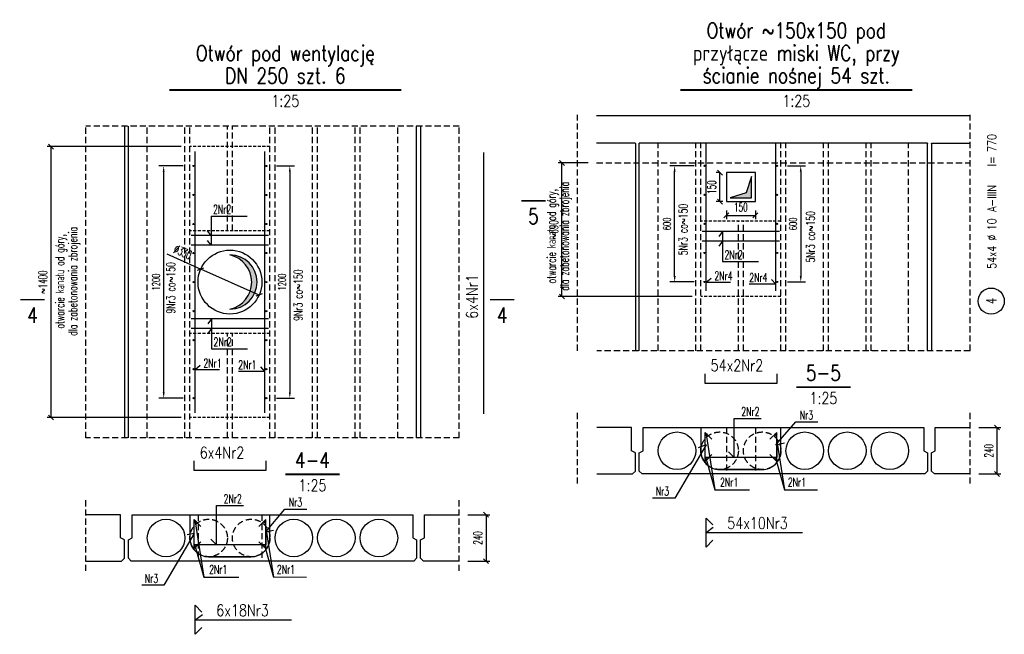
# Model space of a CAD drawing. Header units: millimetres. Extents: x 42034 to 81515, y -12159 to 10238.
# Tile 7 of 14: x 49908 to 54997, y 6983 to 10159. Entities that reach past the tile are written whole.
import ezdxf
from ezdxf.enums import TextEntityAlignment as Align

# ---------------------------------------------------------------- set-up
doc = ezdxf.new("R2010")
doc.units = ezdxf.units.MM
doc.header["$LTSCALE"] = 2.5
doc.linetypes.add('DASHED', pattern=[19.05, 12.7, -6.35])
doc.linetypes.add('DASHED2', pattern=[9.525, 6.35, -3.175])
for name, color, linetype in [('Gruba', 6, 'Continuous'), ('Niewidoczne', 181, 'DASHED'), ('Odnosnik_strzemiona', 40, 'Continuous'), ('Odnosnik_zbrojenie', 25, 'Continuous'), ('Opis_zbrojenie', 7, 'Continuous'), ('Otwory_projektowane', 3, 'Continuous'), ('Przekroj', 2, 'Continuous'), ('Przerywana', 5, 'DASHED'), ('Sciany_nosne', 2, 'DASHED'), ('Strzemiona', 4, 'Continuous'), ('Tekst', 31, 'Continuous'), ('Widok', 8, 'Continuous'), ('Wyburzenia', 115, 'DASHED2'), ('Wymiary', 86, 'Continuous'), ('Zbrojenie', 1, 'Continuous')]:
    doc.layers.add(name, color=color, linetype=linetype)
doc.styles.add('Romans', font='romans.shx', dxfattribs={"width": 0.6})
doc.styles.get("Standard").update_dxf_attribs({"font": 'romans.shx', "width": 0.65})
doc.styles.add('style1', font='romand.shx', dxfattribs={"width": 0.8})
doc.dimstyles.new('Skala_25', dxfattribs={"dimscale": 10, "dimtxt": 4.5, "dimasz": 2.5, "dimexe": 2, "dimexo": 4.5, "dimgap": 2, "dimtad": 1, "dimdec": 0, "dimdsep": 46, "dimtxsty": 'Romans', "dimblk": 'OBLIQUE', "dimcen": 0.09, "dimclrt": 31, "dimadec": 0, "dimazin": 0, "dimtfac": 1, "dimtdec": 0, "dimtix": 1, "dimtmove": 2, "dimatfit": 3, "dimldrblk": 'DOT', "dimfxl": 1, "dimtolj": 1, "dimtzin": 0, "dimarcsym": 0})
doc.dimstyles.new('Strzemiona_25', dxfattribs={"dimscale": 10, "dimtxt": 4, "dimasz": 3, "dimexe": 2.5, "dimexo": 5, "dimgap": 2, "dimtad": 1, "dimdec": 0, "dimrnd": 5, "dimzin": 9, "dimdsep": 46, "dimtxsty": 'Romans', "dimcen": 20, "dimclrt": 31, "dimadec": 1, "dimazin": 2, "dimtfac": 1, "dimtdec": 0, "dimtix": 1, "dimtmove": 2, "dimatfit": 2, "dimfxl": 1, "dimtolj": 1, "dimtzin": 0, "dimarcsym": 0})

# ---------------------------------------------------------------- blocks, each defined once
blk = doc.blocks.new('_Oblique')
at = {"color": 0, "linetype": 'ByBlock', "lineweight": -2}
blk.add_line((-0.5, -0.5), (0.5, 0.5), dxfattribs=at)
blk = doc.blocks.new('*D130')
at = {"layer": 'Defpoints', "color": 0, "transparency": 16777216}
for p in [(50069.8, 9503.2), (50787.6, 9503.2), (50787.6, 8103.2)]:
    blk.add_point(p, dxfattribs=at)
at = {"layer": 'Wymiary', "color": 0, "lineweight": -2, "transparency": 16777216}
for p, q in [((50742.6, 9503.2), (50049.8, 9503.2)), ((50069.8, 8103.2), (50069.8, 9503.2)), ((50742.6, 8103.2), (50049.8, 8103.2))]:
    blk.add_line(p, q, dxfattribs=at)
at = {"layer": 'Wymiary', "color": 0, "lineweight": -2, "transparency": 16777216, "xscale": 25, "yscale": 25, "zscale": 25}
for p, rotation in [((50069.8, 9503.2), 90), ((50069.8, 8103.2), 270)]:
    blk.add_blockref('_Oblique', p, dxfattribs=dict(at, rotation=rotation))
at = {"layer": 'Wymiary', "color": 31, "transparency": 16777216, "insert": (50027.3, 8803.2), "char_height": 45, "attachment_point": 5, "rotation": 90, "style": 'Romans'}
blk.add_mtext('\\A1;~1400', dxfattribs=at)
blk = doc.blocks.new('_Dot')
at = {"color": 0, "linetype": 'ByBlock', "lineweight": -2}
blk.add_line((-0.5, 0), (-1, 0), dxfattribs=at)
at = {"color": 0, "linetype": 'ByBlock', "const_width": 0.5}
blk.add_lwpolyline([(-0.25, 0, 1), (0.25, 0, 1)], format="xyb", close=True, dxfattribs=at)
blk = doc.blocks.new('*D131')
at = {"layer": 'Defpoints', "color": 0, "transparency": 16777216}
for p in [(51185.6, 9403.2), (51185.6, 8203.2), (51304.1, 8203.2)]:
    blk.add_point(p, dxfattribs=at)
at = {"layer": 'Odnosnik_strzemiona', "color": 0, "lineweight": -2, "transparency": 16777216}
for p, q in [((51235.6, 9403.2), (51329.1, 9403.2)), ((51304.1, 9373.2), (51304.1, 8233.2)), ((51235.6, 8203.2), (51329.1, 8203.2))]:
    blk.add_line(p, q, dxfattribs=at)
at = {"layer": 'Odnosnik_strzemiona', "color": 0, "transparency": 16777216}
for points in [[(51299.1, 9373.2), (51309.1, 9373.2), (51304.1, 9403.2)], [(51299.1, 8233.2), (51309.1, 8233.2), (51304.1, 8203.2)]]:
    blk.add_solid(points, dxfattribs=at)
at = {"layer": 'Odnosnik_strzemiona', "color": 31, "transparency": 16777216, "insert": (51264.1, 8803.2), "char_height": 40, "attachment_point": 5, "rotation": 90, "style": 'Romans'}
blk.add_mtext('\\A1;1200', dxfattribs=at)
blk = doc.blocks.new('*D132')
at = {"layer": 'Defpoints', "color": 0, "transparency": 16777216}
for p in [(50652.2, 9403.2), (50803.6, 9403.2), (50803.6, 8203.2)]:
    blk.add_point(p, dxfattribs=at)
at = {"layer": 'Odnosnik_strzemiona', "color": 0, "lineweight": -2, "transparency": 16777216}
for p, q in [((50753.6, 9403.2), (50627.2, 9403.2)), ((50652.2, 8233.2), (50652.2, 9373.2)), ((50753.6, 8203.2), (50627.2, 8203.2))]:
    blk.add_line(p, q, dxfattribs=at)
at = {"layer": 'Odnosnik_strzemiona', "color": 0, "transparency": 16777216}
for points in [[(50647.2, 9373.2), (50657.2, 9373.2), (50652.2, 9403.2)], [(50647.2, 8233.2), (50657.2, 8233.2), (50652.2, 8203.2)]]:
    blk.add_solid(points, dxfattribs=at)
at = {"layer": 'Odnosnik_strzemiona', "color": 31, "transparency": 16777216, "insert": (50612.2, 8803.2), "char_height": 40, "attachment_point": 5, "rotation": 90, "style": 'Romans'}
blk.add_mtext('\\A1;1200', dxfattribs=at)
blk = doc.blocks.new('*D133')
at = {"layer": 'Defpoints', "color": 0, "transparency": 16777216}
for p in [(52179.6, 7601.1), (52179.6, 7361.1), (52318.3, 7361.1)]:
    blk.add_point(p, dxfattribs=at)
at = {"layer": 'Wymiary', "color": 0, "lineweight": -2, "transparency": 16777216}
for p, q in [((52224.6, 7601.1), (52338.3, 7601.1)), ((52318.3, 7601.1), (52318.3, 7361.1)), ((52224.6, 7361.1), (52338.3, 7361.1))]:
    blk.add_line(p, q, dxfattribs=at)
at = {"layer": 'Wymiary', "color": 0, "lineweight": -2, "transparency": 16777216, "xscale": 25, "yscale": 25, "zscale": 25}
for p, rotation in [((52318.3, 7601.1), 90), ((52318.3, 7361.1), 270)]:
    blk.add_blockref('_Oblique', p, dxfattribs=dict(at, rotation=rotation))
at = {"layer": 'Wymiary', "color": 31, "transparency": 16777216, "insert": (52275.8, 7481.1), "char_height": 45, "attachment_point": 5, "rotation": 90, "style": 'Romans'}
blk.add_mtext('\\A1;240', dxfattribs=at)
blk = doc.blocks.new('*D134')
at = {"layer": 'Defpoints', "color": 0, "ltscale": 0.2, "transparency": 16777216}
for p in [(50843.9, 8870.5), (51145.2, 8736)]:
    blk.add_point(p, dxfattribs=at)
at = {"layer": 'Wymiary', "color": 0, "lineweight": -2, "ltscale": 0.2, "transparency": 16777216}
for p in [(50668.8, 8948.6), (51145.2, 8736)]:
    blk.add_line(p, (50843.9, 8870.5), dxfattribs=at)
at = {"layer": 'Wymiary', "color": 0, "lineweight": -2, "ltscale": 0.2, "transparency": 16777216, "xscale": 25, "yscale": 25, "zscale": 25}
for p, rotation in [((50843.9, 8870.5), 335.9499867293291), ((51145.2, 8736), 155.9499867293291)]:
    blk.add_blockref('_Oblique', p, dxfattribs=dict(at, rotation=rotation))
at = {"layer": 'Wymiary', "color": 31, "ltscale": 0.2, "transparency": 16777216, "insert": (50750.9, 8958.5), "char_height": 45, "attachment_point": 5, "rotation": 335.95, "style": 'Romans'}
blk.add_mtext('\\A1;∅330', dxfattribs=at)
blk = doc.blocks.new('*D150')
at = {"layer": 'Defpoints', "color": 0, "transparency": 16777216}
for p in [(52710.8, 9418.8), (52890.6, 9418.8), (53428.6, 8728.8)]:
    blk.add_point(p, dxfattribs=at)
at = {"layer": 'Wymiary', "color": 0, "lineweight": -2, "transparency": 16777216}
for p, q in [((52845.6, 9418.8), (52690.8, 9418.8)), ((52710.8, 8728.8), (52710.8, 9418.8)), ((53383.6, 8728.8), (52690.8, 8728.8))]:
    blk.add_line(p, q, dxfattribs=at)
at = {"layer": 'Wymiary', "color": 0, "lineweight": -2, "transparency": 16777216, "xscale": 25, "yscale": 25, "zscale": 25}
for p, rotation in [((52710.8, 9418.8), 90), ((52710.8, 8728.8), 270)]:
    blk.add_blockref('_Oblique', p, dxfattribs=dict(at, rotation=rotation))
at = {"layer": 'Wymiary', "color": 31, "transparency": 16777216, "insert": (52668.3, 9073.8), "char_height": 45, "attachment_point": 5, "rotation": 90, "style": 'Romans'}
blk.add_mtext('\\A1;~690', dxfattribs=at)
blk = doc.blocks.new('*D151')
at = {"layer": 'Defpoints', "color": 0, "transparency": 16777216}
for p in [(53826.6, 9403.8), (53826.6, 8803.8), (53945.1, 8803.8)]:
    blk.add_point(p, dxfattribs=at)
at = {"layer": 'Odnosnik_strzemiona', "color": 0, "lineweight": -2, "transparency": 16777216}
for p, q in [((53876.6, 9403.8), (53970.1, 9403.8)), ((53945.1, 9373.8), (53945.1, 8833.8)), ((53876.6, 8803.8), (53970.1, 8803.8))]:
    blk.add_line(p, q, dxfattribs=at)
at = {"layer": 'Odnosnik_strzemiona', "color": 0, "transparency": 16777216}
for points in [[(53940.1, 9373.8), (53950.1, 9373.8), (53945.1, 9403.8)], [(53940.1, 8833.8), (53950.1, 8833.8), (53945.1, 8803.8)]]:
    blk.add_solid(points, dxfattribs=at)
at = {"layer": 'Odnosnik_strzemiona', "color": 31, "transparency": 16777216, "insert": (53905.1, 9103.8), "char_height": 40, "attachment_point": 5, "rotation": 90, "style": 'Romans'}
blk.add_mtext('\\A1;600', dxfattribs=at)
blk = doc.blocks.new('*D152')
at = {"layer": 'Defpoints', "color": 0, "transparency": 16777216}
for p in [(53293.3, 9403.8), (53444.6, 9403.8), (53444.6, 8803.8)]:
    blk.add_point(p, dxfattribs=at)
at = {"layer": 'Odnosnik_strzemiona', "color": 0, "lineweight": -2, "transparency": 16777216}
for p, q in [((53394.6, 9403.8), (53268.3, 9403.8)), ((53293.3, 8833.8), (53293.3, 9373.8)), ((53394.6, 8803.8), (53268.3, 8803.8))]:
    blk.add_line(p, q, dxfattribs=at)
at = {"layer": 'Odnosnik_strzemiona', "color": 0, "transparency": 16777216}
for points in [[(53288.3, 9373.8), (53298.3, 9373.8), (53293.3, 9403.8)], [(53288.3, 8833.8), (53298.3, 8833.8), (53293.3, 8803.8)]]:
    blk.add_solid(points, dxfattribs=at)
at = {"layer": 'Odnosnik_strzemiona', "color": 31, "transparency": 16777216, "insert": (53253.3, 9103.8), "char_height": 40, "attachment_point": 5, "rotation": 90, "style": 'Romans'}
blk.add_mtext('\\A1;600', dxfattribs=at)
blk = doc.blocks.new('*D153')
at = {"layer": 'Defpoints', "color": 0, "transparency": 16777216}
for p in [(54820.6, 8051.7), (54820.6, 7811.7), (54959.3, 7811.7)]:
    blk.add_point(p, dxfattribs=at)
at = {"layer": 'Wymiary', "color": 0, "lineweight": -2, "transparency": 16777216}
for p, q in [((54865.6, 8051.7), (54979.3, 8051.7)), ((54959.3, 8051.7), (54959.3, 7811.7)), ((54865.6, 7811.7), (54979.3, 7811.7))]:
    blk.add_line(p, q, dxfattribs=at)
at = {"layer": 'Wymiary', "color": 0, "lineweight": -2, "transparency": 16777216, "xscale": 25, "yscale": 25, "zscale": 25}
for p, rotation in [((54959.3, 8051.7), 90), ((54959.3, 7811.7), 270)]:
    blk.add_blockref('_Oblique', p, dxfattribs=dict(at, rotation=rotation))
at = {"layer": 'Wymiary', "color": 31, "transparency": 16777216, "insert": (54916.8, 7931.7), "char_height": 45, "attachment_point": 5, "rotation": 90, "style": 'Romans'}
blk.add_mtext('\\A1;240', dxfattribs=at)
blk = doc.blocks.new('*D154')
at = {"layer": 'Defpoints', "color": 0, "ltscale": 0.2, "transparency": 16777216}
for p in [(53560.6, 9218.8), (53710.6, 9218.8), (53710.6, 9147.9)]:
    blk.add_point(p, dxfattribs=at)
at = {"layer": 'Wymiary', "color": 0, "lineweight": -2, "ltscale": 0.2, "transparency": 16777216}
for p, q in [((53560.6, 9173.8), (53560.6, 9127.9)), ((53710.6, 9173.8), (53710.6, 9127.9)), ((53560.6, 9147.9), (53710.6, 9147.9))]:
    blk.add_line(p, q, dxfattribs=at)
at = {"layer": 'Wymiary', "color": 0, "lineweight": -2, "ltscale": 0.2, "transparency": 16777216, "xscale": 25, "yscale": 25, "zscale": 25, "rotation": 180}
blk.add_blockref('_Oblique', (53560.6, 9147.9), dxfattribs=at)
at = {"layer": 'Wymiary', "color": 0, "lineweight": -2, "ltscale": 0.2, "transparency": 16777216, "xscale": 25, "yscale": 25, "zscale": 25}
blk.add_blockref('_Oblique', (53710.6, 9147.9), dxfattribs=at)
at = {"layer": 'Wymiary', "color": 31, "ltscale": 0.2, "transparency": 16777216, "insert": (53635.6, 9190.4), "char_height": 45, "attachment_point": 5, "style": 'Romans'}
blk.add_mtext('\\A1;150', dxfattribs=at)
blk = doc.blocks.new('*D149')
at = {"layer": 'Defpoints', "color": 0, "ltscale": 0.2, "transparency": 16777216}
for p in [(53527.3, 9368.8), (53534.1, 9368.8), (53587.2, 9218.8)]:
    blk.add_point(p, dxfattribs=at)
at = {"layer": 'Wymiary', "color": 0, "lineweight": -2, "ltscale": 0.2, "transparency": 16777216}
for p, q in [((53527.3, 9368.8), (53507.3, 9368.8)), ((53527.3, 9218.8), (53527.3, 9368.8)), ((53542.2, 9218.8), (53507.3, 9218.8))]:
    blk.add_line(p, q, dxfattribs=at)
at = {"layer": 'Wymiary', "color": 0, "lineweight": -2, "ltscale": 0.2, "transparency": 16777216, "xscale": 25, "yscale": 25, "zscale": 25}
for p, rotation in [((53527.3, 9368.8), 90), ((53527.3, 9218.8), 270)]:
    blk.add_blockref('_Oblique', p, dxfattribs=dict(at, rotation=rotation))
at = {"layer": 'Wymiary', "color": 31, "ltscale": 0.2, "transparency": 16777216, "insert": (53484.8, 9293.8), "char_height": 45, "attachment_point": 5, "rotation": 90, "style": 'Romans'}
blk.add_mtext('\\A1;150', dxfattribs=at)
blk = doc.blocks.new('Op_preta')
at = {"color": 7}
blk.add_circle((-30.3, 68.1), 37.5, dxfattribs=at)
at = {"color": 31, "width": 0.8}
for s, p in [('%%c', (143.2, 53.6)), ('l=', (356.2, 53.6))]:
    blk.add_text(s, height=25, dxfattribs=at).set_placement(p)
at = {"color": 31, "width": 0.7}
blk.add_attdef('222', text='', height=30, dxfattribs=at).set_placement((-30.3, 68.1), align=Align.MIDDLE)
at = {"color": 31, "width": 0.8}
blk.add_attdef('222X10', text='', height=25, dxfattribs=at).set_placement((128.3, 53.6), align=Align.RIGHT)
for tag, p in [('25', (172.8, 53.6)), ('RB500W', (225.6, 53.6)), ('1000', (397.8, 53.6))]:
    blk.add_attdef(tag, p, '', height=25, dxfattribs=at)

msp = doc.modelspace()

# ---------------------------------------------------------------- hatches: boundary and pattern name
at = {"layer": 'Otwory_projektowane', "lineweight": 25}
h = msp.add_hatch(color=256, dxfattribs=at)
h.dxf.hatch_style = 1
h.paths.add_polyline_path([(53690.6, 9348.8), (53662.8, 9264.8), (53580.6, 9238.8), (53690.6, 9238.8)])
h = msp.add_hatch(color=256, dxfattribs=at)
h.dxf.hatch_style = 1
h.paths.add_polyline_path([(50994.6, 8943.2, -0.803719), (50994.6, 8663.2, 1)])
at = {"layer": 'Strzemiona', "ltscale": 0.2}
h = msp.add_hatch(color=256, dxfattribs=at)
h.dxf.hatch_style = 1
h.paths.add_polyline_path([(50809.6, 9403.2, 1), (50803.6, 9403.2, 1)])
h = msp.add_hatch(color=256, dxfattribs=at)
h.dxf.hatch_style = 1
h.paths.add_polyline_path([(51185.6, 9403.2, 1), (51179.6, 9403.2, 1)])
h = msp.add_hatch(color=256, dxfattribs=at)
h.dxf.hatch_style = 1
h.paths.add_polyline_path([(53450.6, 9403.8, 1), (53444.6, 9403.8, 1)])
h = msp.add_hatch(color=256, dxfattribs=at)
h.dxf.hatch_style = 1
h.paths.add_polyline_path([(53826.6, 9403.8, 1), (53820.6, 9403.8, 1)])
h = msp.add_hatch(color=256, dxfattribs=at)
h.dxf.hatch_style = 1
h.paths.add_polyline_path([(50809.6, 9253.2, 1), (50803.6, 9253.2, 1)])
h = msp.add_hatch(color=256, dxfattribs=at)
h.dxf.hatch_style = 1
h.paths.add_polyline_path([(51185.6, 9253.2, 1), (51179.6, 9253.2, 1)])
h = msp.add_hatch(color=256, dxfattribs=at)
h.dxf.hatch_style = 1
h.paths.add_polyline_path([(53450.6, 9253.8, 1), (53444.6, 9253.8, 1)])
h = msp.add_hatch(color=256, dxfattribs=at)
h.dxf.hatch_style = 1
h.paths.add_polyline_path([(53826.6, 9253.8, 1), (53820.6, 9253.8, 1)])
h = msp.add_hatch(color=256, dxfattribs=at)
h.dxf.hatch_style = 1
h.paths.add_polyline_path([(50809.6, 9103.2, 1), (50803.6, 9103.2, 1)])
h = msp.add_hatch(color=256, dxfattribs=at)
h.dxf.hatch_style = 1
h.paths.add_polyline_path([(51185.6, 9103.2, 1), (51179.6, 9103.2, 1)])
h = msp.add_hatch(color=256, dxfattribs=at)
h.dxf.hatch_style = 1
h.paths.add_polyline_path([(53450.6, 9103.8, 1), (53444.6, 9103.8, 1)])
h = msp.add_hatch(color=256, dxfattribs=at)
h.dxf.hatch_style = 1
h.paths.add_polyline_path([(53826.6, 9103.8, 1), (53820.6, 9103.8, 1)])
h = msp.add_hatch(color=256, dxfattribs=at)
h.dxf.hatch_style = 1
h.paths.add_polyline_path([(50809.6, 8953.2, 1), (50803.6, 8953.2, 1)])
h = msp.add_hatch(color=256, dxfattribs=at)
h.dxf.hatch_style = 1
h.paths.add_polyline_path([(51185.6, 8953.2, 1), (51179.6, 8953.2, 1)])
h = msp.add_hatch(color=256, dxfattribs=at)
h.dxf.hatch_style = 1
h.paths.add_polyline_path([(53450.6, 8953.8, 1), (53444.6, 8953.8, 1)])
h = msp.add_hatch(color=256, dxfattribs=at)
h.dxf.hatch_style = 1
h.paths.add_polyline_path([(53826.6, 8953.8, 1), (53820.6, 8953.8, 1)])
h = msp.add_hatch(color=256, dxfattribs=at)
h.dxf.hatch_style = 1
h.paths.add_polyline_path([(50809.6, 8803.2, 1), (50803.6, 8803.2, 1)])
h = msp.add_hatch(color=256, dxfattribs=at)
h.dxf.hatch_style = 1
h.paths.add_polyline_path([(51185.6, 8803.2, 1), (51179.6, 8803.2, 1)])
h = msp.add_hatch(color=256, dxfattribs=at)
h.dxf.hatch_style = 1
h.paths.add_polyline_path([(53450.6, 8803.8, 1), (53444.6, 8803.8, 1)])
h = msp.add_hatch(color=256, dxfattribs=at)
h.dxf.hatch_style = 1
h.paths.add_polyline_path([(53826.6, 8803.8, 1), (53820.6, 8803.8, 1)])
h = msp.add_hatch(color=256, dxfattribs=at)
h.dxf.hatch_style = 1
h.paths.add_polyline_path([(50809.6, 8653.2, 1), (50803.6, 8653.2, 1)])
h = msp.add_hatch(color=256, dxfattribs=at)
h.dxf.hatch_style = 1
h.paths.add_polyline_path([(51185.6, 8653.2, 1), (51179.6, 8653.2, 1)])
h = msp.add_hatch(color=256, dxfattribs=at)
h.dxf.hatch_style = 1
h.paths.add_polyline_path([(50809.6, 8503.2, 1), (50803.6, 8503.2, 1)])
h = msp.add_hatch(color=256, dxfattribs=at)
h.dxf.hatch_style = 1
h.paths.add_polyline_path([(51185.6, 8503.2, 1), (51179.6, 8503.2, 1)])
h = msp.add_hatch(color=256, dxfattribs=at)
h.dxf.hatch_style = 1
h.paths.add_polyline_path([(50809.6, 8353.2, 1), (50803.6, 8353.2, 1)])
h = msp.add_hatch(color=256, dxfattribs=at)
h.dxf.hatch_style = 1
h.paths.add_polyline_path([(51185.6, 8353.2, 1), (51179.6, 8353.2, 1)])
h = msp.add_hatch(color=256, dxfattribs=at)
h.dxf.hatch_style = 1
h.paths.add_polyline_path([(50809.6, 8203.2, 1), (50803.6, 8203.2, 1)])
h = msp.add_hatch(color=256, dxfattribs=at)
h.dxf.hatch_style = 1
h.paths.add_polyline_path([(51185.6, 8203.2, 1), (51179.6, 8203.2, 1)])
at = {"layer": 'Zbrojenie'}
h = msp.add_hatch(color=256, dxfattribs=at)
h.dxf.hatch_style = 1
h.paths.add_polyline_path([(53460.6, 8015.7, 1), (53450.6, 8015.7, 1)])
h = msp.add_hatch(color=256, dxfattribs=at)
h.dxf.hatch_style = 1
h.paths.add_polyline_path([(53810.6, 8015.7, -1), (53820.6, 8015.7, -1)])
h = msp.add_hatch(color=256, dxfattribs=at)
h.dxf.hatch_style = 1
h.paths.add_polyline_path([(53460.6, 7887.7, 1), (53450.6, 7887.7, 1)])
h = msp.add_hatch(color=256, dxfattribs=at)
h.dxf.hatch_style = 1
h.paths.add_polyline_path([(53810.6, 7887.7, -1), (53820.6, 7887.7, -1)])
h = msp.add_hatch(color=256, dxfattribs=at)
h.dxf.hatch_style = 1
h.paths.add_polyline_path([(50819.6, 7565.1, 1), (50809.6, 7565.1, 1)])
h = msp.add_hatch(color=256, dxfattribs=at)
h.dxf.hatch_style = 1
h.paths.add_polyline_path([(51169.6, 7565.1, -1), (51179.6, 7565.1, -1)])
h = msp.add_hatch(color=256, dxfattribs=at)
h.dxf.hatch_style = 1
h.paths.add_polyline_path([(50819.6, 7437.1, 1), (50809.6, 7437.1, 1)])
h = msp.add_hatch(color=256, dxfattribs=at)
h.dxf.hatch_style = 1
h.paths.add_polyline_path([(51169.6, 7437.1, -1), (51179.6, 7437.1, -1)])

# ---------------------------------------------------------------- linework, layer by layer
at = {"layer": 'Gruba'}
for points, const_width in [([(50681.1, 9795.9), (51881.1, 9795.9)], 10), ([(53322.1, 9795.9), (54522.1, 9795.9)], 10), ([(52500.9, 9223.1), (52625.9, 9223.1)], 7.5), ([(49911.7, 8712.6), (50036.7, 8712.6)], 7.5), ([(52339.2, 8712.6), (52464.2, 8712.6)], 7.5), ([(53922.3, 8260.4), (54202.3, 8260.4)], 10), ([(51281.3, 7809.8), (51561.3, 7809.8)], 10)]:
    msp.add_lwpolyline(points, dxfattribs=dict(at, const_width=const_width))
at = {"layer": 'Niewidoczne'}
for p, q in [((50567.6, 7997.7), (50567.6, 9608.8)), ((50761.6, 7997.7), (50761.6, 9608.8)), ((50787.6, 7997.7), (50787.6, 9608.8)), ((50981.6, 9068.2), (50981.6, 9608.8)), ((51007.6, 9068.2), (51007.6, 9608.8)), ((51201.6, 7997.7), (51201.6, 9608.8)), ((51227.6, 7997.7), (51227.6, 9608.8)), ((51421.6, 7997.7), (51421.6, 9608.8)), ((51447.6, 7997.7), (51447.6, 9608.8)), ((51641.6, 7997.7), (51641.6, 9608.8)), ((51667.6, 7997.7), (51667.6, 9608.8)), ((51861.6, 7997.7), (51861.6, 9608.8)), ((53208.6, 8448.2), (53208.6, 9521)), ((53402.6, 8448.2), (53402.6, 9521)), ((53428.6, 8448.2), (53428.6, 9521)), ((53842.6, 8448.2), (53842.6, 9521)), ((53868.6, 8448.2), (53868.6, 9521)), ((54062.6, 8448.2), (54062.6, 9521)), ((54088.6, 8448.2), (54088.6, 9521)), ((54282.6, 8448.2), (54282.6, 9521)), ((54308.6, 8448.2), (54308.6, 9521)), ((54502.6, 8448.2), (54502.6, 9521)), ((53622.6, 8448.2), (53622.6, 9118.8)), ((53648.6, 8448.2), (53648.6, 9118.8)), ((50981.6, 7997.7), (50981.6, 8538.2)), ((51007.6, 7997.7), (51007.6, 8538.2)), ((53560.6, 8051.7), (53560.6, 7811.7)), ((53710.6, 8051.7), (53710.6, 7811.7)), ((50829.6, 7601.1), (50829.6, 7361.1)), ((51159.6, 7601.1), (51159.6, 7361.1))]:
    msp.add_line(p, q, dxfattribs=at)
for centre in [(53525.6, 7931.7), (53745.6, 7931.7), (50884.6, 7481.1), (51104.6, 7481.1)]:
    msp.add_circle(centre, 97, dxfattribs=at)
at = {"layer": 'Odnosnik_strzemiona'}
for p, q in [((53815.6, 7962.5), (53919.2, 8080.7)), ((53919.2, 8080.7), (54033.7, 8080.7)), ((53455.6, 7962.5), (53294.2, 7687.4)), ((53455.6, 7962.5), (53414.3, 7947.5)), ((53815.6, 7962.5), (53860.9, 7972.5)), ((53294.2, 7687.4), (53179.6, 7687.4)), ((51179.6, 7513), (51278.1, 7630.1)), ((51278.1, 7630.1), (51392.7, 7630.1)), ((50809.6, 7503.4), (50653.2, 7236.8)), ((50809.6, 7503.4), (50773.3, 7496.9)), ((51179.6, 7513), (51219.9, 7521.9)), ((50653.2, 7236.8), (50538.6, 7236.8))]:
    msp.add_line(p, q, dxfattribs=at)
at = {"layer": 'Odnosnik_zbrojenie', "ltscale": 0.2}
for p, q in [((50897.6, 9143.8), (51083.3, 9143.8)), ((50897.6, 9143.8), (50897.6, 8993.2)), ((50897.6, 9043.2), (50878.8, 9068.3)), ((53541, 9063.8), (53522.1, 9038.7)), ((53541, 9063.8), (53541, 8909.2)), ((50897.6, 8993.2), (50878.8, 9018.3)), ((53541, 9013.8), (53522.1, 8988.7)), ((53541, 8909.2), (53726.7, 8909.2)), ((53455.6, 8802.6), (53482.4, 8824.2)), ((53815.6, 8792.5), (53794.5, 8816.3)), ((53455.6, 8802.6), (53582, 8802.6)), ((53815.6, 8792.5), (53679.1, 8792.5)), ((50899.9, 8613.2), (50881.1, 8588.1)), ((50899.9, 8613.2), (50899.9, 8458.6)), ((50899.9, 8563.2), (50881.1, 8538.1)), ((50899.9, 8458.6), (51085.7, 8458.6)), ((50814.6, 8352), (50841.4, 8373.6)), ((50814.6, 8352), (50940.9, 8352)), ((51174.6, 8341.9), (51153.5, 8365.7)), ((51174.6, 8341.9), (51038.1, 8341.9))]:
    msp.add_line(p, q, dxfattribs=at)
at = {"layer": 'Odnosnik_zbrojenie'}
for p, q in [((53600.9, 7896.8), (53600.9, 8099.1)), ((53600.9, 8099.1), (53740.2, 8099.1)), ((53455.6, 8015.7), (53501.6, 7729.2)), ((53815.6, 8015.7), (53861.6, 7729.2)), ((53600.9, 7896.8), (53571.2, 7925.7)), ((53455.6, 7887.7), (53501.6, 7729.2)), ((53815.6, 7887.7), (53861.6, 7729.2)), ((53501.6, 7729.2), (53680.8, 7729.2)), ((53861.2, 7730.5), (54030.8, 7729.2)), ((50925.3, 7446.2), (50925.3, 7648.5)), ((50925.3, 7648.5), (51064.6, 7648.5)), ((50814.6, 7565.1), (50860.5, 7278.6)), ((51174.6, 7565.1), (51220.5, 7278.6)), ((50814.6, 7437.1), (50860.5, 7278.6)), ((50925.3, 7446.2), (50895.6, 7475.1)), ((51174.6, 7437.1), (51220.5, 7278.6)), ((50860.5, 7278.6), (51039.8, 7278.6)), ((51220.2, 7279.9), (51389.8, 7278.6))]:
    msp.add_line(p, q, dxfattribs=at)
at = {"layer": 'Opis_zbrojenie', "ltscale": 0.2}
for p, q in [((53455.6, 7509), (53493.2, 7536.7)), ((53455.6, 7509), (53953.8, 7509)), ((50814.6, 7058.4), (50852.2, 7086.1)), ((50814.6, 7058.4), (51312.8, 7058.4))]:
    msp.add_line(p, q, dxfattribs=at)
at = {"layer": 'Otwory_projektowane', "lineweight": 25}
for points in [[(53560.6, 9218.8), (53710.6, 9218.8), (53710.6, 9368.8), (53560.6, 9368.8)], [(53580.6, 9238.8), (53690.6, 9238.8), (53690.6, 9348.8), (53662.8, 9264.8)]]:
    msp.add_lwpolyline(points, close=True, dxfattribs=at)
msp.add_circle((50994.6, 8803.2), 165, dxfattribs=at)
for centre, radius, start, end in [((50994.6, 8803.2), 140, 270, 90), ((50963.7, 8803.2), 143.4, 282.421, 77.579)]:
    msp.add_arc(centre, radius, start, end, dxfattribs=at)
at = {"layer": 'Przekroj'}
for points in [[(53070.6, 8051.7), (52890.6, 8051.7)], [(52890.6, 7811.7), (53075.6, 7811.7), (53090.6, 7826.7), (53090.6, 7921.7), (53070.6, 7931.7), (53070.6, 8051.7)], [(53130.6, 8051.7), (54580.6, 8051.7), (54580.6, 7931.7), (54600.6, 7921.7), (54600.6, 7826.7), (54585.6, 7811.7), (53125.6, 7811.7), (53110.6, 7826.7), (53110.6, 7921.7), (53130.6, 7931.7), (53130.6, 8051.7)], [(54820.6, 7811.7), (54635.6, 7811.7), (54620.6, 7826.7), (54620.6, 7921.7), (54640.6, 7931.7), (54640.6, 8051.7)], [(54640.6, 8051.7), (54820.6, 8051.7)], [(50429.6, 7601.1), (50249.6, 7601.1)], [(50249.6, 7361.1), (50434.6, 7361.1), (50449.6, 7376.1), (50449.6, 7471.1), (50429.6, 7481.1), (50429.6, 7601.1)], [(50489.6, 7601.1), (51939.6, 7601.1), (51939.6, 7481.1), (51959.6, 7471.1), (51959.6, 7376.1), (51944.6, 7361.1), (50484.6, 7361.1), (50469.6, 7376.1), (50469.6, 7471.1), (50489.6, 7481.1), (50489.6, 7601.1)], [(52179.6, 7361.1), (51994.6, 7361.1), (51979.6, 7376.1), (51979.6, 7471.1), (51999.6, 7481.1), (51999.6, 7601.1)], [(51999.6, 7601.1), (52179.6, 7601.1)]]:
    msp.add_lwpolyline(points, dxfattribs=at)
at = {"layer": 'Przekroj', "ltscale": 0.2}
for points in [[(53428.6, 8051.7), (53428.6, 7931.7, 0.414214), (53525.6, 7834.7), (53745.6, 7834.7, 0.414214), (53842.6, 7931.7), (53842.6, 8051.7)], [(50787.6, 7601.1), (50787.6, 7481.1, 0.414214), (50884.6, 7384.1), (51104.6, 7384.1, 0.414214), (51201.6, 7481.1), (51201.6, 7601.1)]]:
    msp.add_lwpolyline(points, format="xyb", dxfattribs=at)
at = {"layer": 'Przekroj'}
for centre in [(53305.6, 7931.7), (53965.6, 7931.7), (54185.6, 7931.7), (54405.6, 7931.7), (50664.6, 7481.1), (51324.6, 7481.1), (51544.6, 7481.1), (51764.6, 7481.1)]:
    msp.add_circle(centre, 97, dxfattribs=at)
at = {"layer": 'Przerywana'}
for p, q in [((52790.6, 8448.2), (52790.6, 9668.2)), ((54820.6, 8448.2), (54820.6, 9668.2)), ((50249.6, 7997.7), (50249.6, 9608.8)), ((52179.6, 9608.8), (50249.6, 9608.8)), ((52179.6, 7997.7), (52179.6, 9608.8)), ((54820.6, 8448.2), (52890.6, 8448.2)), ((52790.6, 7761.7), (52790.6, 8141.7)), ((54820.6, 7761.7), (54820.6, 8141.7)), ((52179.6, 7997.7), (50249.6, 7997.7)), ((50249.6, 7311.1), (50249.6, 7691.1)), ((52179.6, 7311.1), (52179.6, 7691.1))]:
    msp.add_line(p, q, dxfattribs=at)
at = {"layer": 'Sciany_nosne', "linetype": 'Continuous'}
msp.add_lwpolyline([(52889.6, 9663.2), (54820.6, 9663.2)], dxfattribs=at)
at = {"layer": 'Sciany_nosne'}
msp.add_lwpolyline([(52889.6, 9418.8), (54819.6, 9418.8)], dxfattribs=at)
at = {"layer": 'Strzemiona'}
for points in [[(53485.9, 7912.1), (53450.6, 7876.7), (53450.6, 8026.7), (53485.9, 7991.4)], [(53785.2, 7912.1), (53820.6, 7876.7), (53820.6, 8026.7), (53785.2, 7991.4)], [(50844.9, 7461.5), (50809.6, 7426.1), (50809.6, 7576.1), (50844.9, 7540.8)], [(51144.2, 7461.5), (51179.6, 7426.1), (51179.6, 7576.1), (51144.2, 7540.8)]]:
    msp.add_lwpolyline(points, dxfattribs=at)
at = {"layer": 'Strzemiona', "ltscale": 0.2}
for centre in [(50806.6, 9403.2), (51182.6, 9403.2), (53447.6, 9403.8), (53823.6, 9403.8), (50806.6, 9253.2), (51182.6, 9253.2), (53447.6, 9253.8), (53823.6, 9253.8), (50806.6, 9103.2), (51182.6, 9103.2), (53447.6, 9103.8), (53823.6, 9103.8), (50806.6, 8953.2), (51182.6, 8953.2), (53447.6, 8953.8), (53823.6, 8953.8), (50806.6, 8803.2), (51182.6, 8803.2), (53447.6, 8803.8), (53823.6, 8803.8), (50806.6, 8653.2), (51182.6, 8653.2), (50806.6, 8503.2), (51182.6, 8503.2), (50806.6, 8353.2), (51182.6, 8353.2), (50806.6, 8203.2), (51182.6, 8203.2)]:
    msp.add_circle(centre, 3, dxfattribs=at)
at = {"layer": 'Widok'}
for p, q in [((50449.6, 9608.8), (50449.6, 7997.7)), ((50469.6, 7997.7), (50469.6, 9608.8)), ((51959.6, 7997.7), (51959.6, 9608.8)), ((51979.6, 9608.8), (51979.6, 7997.7)), ((53089.6, 9521), (52889.6, 9521)), ((53089.6, 9521), (53090.6, 9520)), ((53090.6, 9520), (53090.6, 8448.2)), ((53110.6, 8448.2), (53110.6, 9521)), ((54599.6, 9521), (53110.6, 9521)), ((54599.6, 9521), (54600.6, 9520)), ((54600.6, 8448.2), (54600.6, 9520)), ((54620.6, 9520), (54621.6, 9521)), ((54620.6, 9520), (54620.6, 8448.2)), ((54621.6, 9521), (54819.6, 9521))]:
    msp.add_line(p, q, dxfattribs=at)
at = {"layer": 'Wyburzenia'}
for p, q in [((51201.6, 9503.2), (50787.6, 9503.2)), ((53842.6, 9118.8), (53428.6, 9118.8)), ((51201.6, 9068.2), (50787.6, 9068.2)), ((53842.6, 8728.8), (53428.6, 8728.8)), ((51201.6, 8538.2), (50787.6, 8538.2)), ((51201.6, 8103.2), (50787.6, 8103.2))]:
    msp.add_line(p, q, dxfattribs=at)
at = {"layer": 'Wymiary', "ltscale": 0.2}
for p, q in [((53745.6, 7834.7), (53525.6, 7834.7)), ((51104.6, 7384.1), (50884.6, 7384.1))]:
    msp.add_line(p, q, dxfattribs=at)
at = {"layer": 'Zbrojenie'}
for points in [[(53455.6, 8758.8), (53455.6, 9521)], [(53815.6, 8758.8), (53815.6, 9521)], [(50814.6, 8128.2), (50814.6, 9478.2)], [(51174.6, 8128.2), (51174.6, 9478.2)], [(52307.5, 8123.2), (52307.5, 9473.2)], [(53835.6, 9063.8), (53435.6, 9063.8)], [(51194.6, 9043.2), (50794.6, 9043.2)], [(53835.6, 9013.8), (53435.6, 9013.8)], [(51194.6, 8993.2), (50794.6, 8993.2)], [(51194.6, 8613.2), (50794.6, 8613.2)], [(51194.6, 8563.2), (50794.6, 8563.2)]]:
    msp.add_lwpolyline(points, dxfattribs=at)
at = {"layer": 'Zbrojenie', "ltscale": 0.2}
for points in [[(53820.6, 8329.6), (53820.6, 8279.6), (53450.6, 8279.6), (53450.6, 8329.6)], [(53820.6, 7946.8), (53820.6, 7896.8), (53450.6, 7896.8), (53450.6, 7946.8)], [(51179.6, 7879.1), (51179.6, 7829.1), (50809.6, 7829.1), (50809.6, 7879.1)], [(53490.9, 7469.3), (53455.6, 7434), (53455.6, 7584), (53490.9, 7548.6)], [(51179.6, 7496.2), (51179.6, 7446.2), (50809.6, 7446.2), (50809.6, 7496.2)], [(50849.9, 7018.8), (50814.6, 6983.4), (50814.6, 7133.4), (50849.9, 7098.1)]]:
    msp.add_lwpolyline(points, dxfattribs=at)
at = {"layer": 'Zbrojenie'}
for centre in [(53455.6, 8015.7), (53815.6, 8015.7), (53455.6, 7887.7), (53815.6, 7887.7), (50814.6, 7565.1), (51174.6, 7565.1), (50814.6, 7437.1), (51174.6, 7437.1)]:
    msp.add_circle(centre, 5, dxfattribs=at)

# ---------------------------------------------------------------- block references
at = {"layer": 'Opis_zbrojenie', "ltscale": 0.2, "xscale": 1.8, "yscale": 1.8, "zscale": 1.8, "rotation": 90}
msp.add_blockref('Op_preta', (55052.2, 8759.5), dxfattribs=at).add_auto_attribs({'222X10': '54x4', '222': '4', 'RB500W': 'A-IIIN', '25': '10', '1000': '770'})

# ---------------------------------------------------------------- texts
at = {"layer": 'Gruba', "style": 'style1', "width": 0.8}
for s, p in [('Otwór ~150x150 pod', (53922.1, 10038.7)), ('Otwór pod wentylację', (51281.1, 9921.8)), ('przyłącze miski WC, przy', (53922.1, 9922.7)), ('ścianie nośnej 54 szt.', (53922.1, 9806.7)), ('DN 250 szt. 6', (51281.1, 9805.5)), ('5-5', (54062.3, 8270.1)), ('4-4', (51421.3, 7819.5))]:
    msp.add_text(s, height=80, dxfattribs=at).set_placement(p, align=Align.BOTTOM_CENTER)
for s, height, p in [('1:25', 60, (51281.1, 9769.2)), ('1:25', 60, (53922.1, 9769.2)), ('5', 80, (52563.4, 9183.1)), ('4', 80, (49974.2, 8672.6)), ('4', 80, (52401.7, 8672.6)), ('1:25', 60, (54062.3, 8233.7)), ('1:25', 60, (51421.3, 7783.2))]:
    msp.add_text(s, height=height, dxfattribs=at).set_placement(p, align=Align.TOP_CENTER)
at = {"layer": 'Odnosnik_strzemiona', "width": 0.65}
for s, p in [('5Nr3 co~150', (53359.4, 8941.9)), ('5Nr3 co~150', (54017.8, 8904.2)), ('9Nr3 co~150', (50711.2, 8640.5)), ('9Nr3 co~150', (51369.6, 8602.9))]:
    msp.add_text(s, height=45, rotation=90, dxfattribs=at).set_placement(p)
for p in [(53939.8, 8093.6), (53195.5, 7700.3), (51298.8, 7643), (50554.5, 7249.7)]:
    msp.add_text('Nr3', height=45, dxfattribs=at).set_placement(p)
at = {"layer": 'Odnosnik_zbrojenie', "ltscale": 0.2, "width": 0.65}
for s, p in [('2Nr2', (50907.6, 9156.6)), ('2Nr2', (53551, 8922)), ('2Nr4', (53498.7, 8812.5)), ('2Nr4', (53678.7, 8804.2)), ('2Nr2', (50909.9, 8471.4)), ('2Nr1', (50857.7, 8362)), ('2Nr1', (51037.7, 8353.6))]:
    msp.add_text(s, height=45, dxfattribs=at).set_placement(p)
at = {"layer": 'Odnosnik_zbrojenie', "width": 0.65}
for s, p in [('2Nr2', (53637.9, 8112.1)), ('2Nr1', (53528.1, 7746.8)), ('2Nr1', (53878.1, 7746.8)), ('2Nr2', (50962.3, 7661.5)), ('2Nr1', (50887.1, 7296.2)), ('2Nr1', (51237.1, 7296.2))]:
    msp.add_text(s, height=45, dxfattribs=at).set_placement(p)
at = {"layer": 'Opis_zbrojenie', "ltscale": 0.2, "style": 'style1', "width": 0.8}
msp.add_text('6x4Nr1', height=60, rotation=90, dxfattribs=at).set_placement((52276, 8613.6))
for s, p in [('54x2Nr2', (53479.4, 8342.8)), ('6x4Nr2', (50838.4, 7892.2)), ('54x10Nr3', (53565.1, 7527.8)), ('6x18Nr3', (50924.1, 7077.2))]:
    msp.add_text(s, height=60, dxfattribs=at).set_placement(p)
at = {"layer": 'Tekst', "width": 0.65}
for s, p in [('otwarcie kanału od góry,', (52678.8, 9040.1)), ('dla zabetonowania zbrojenia', (52745.9, 9040.1)), ('dla zabetonowania zbrojenia', (50204.9, 8807)), ('otwarcie kanału od góry,', (50137.8, 8807))]:
    msp.add_text(s, height=45, rotation=90, dxfattribs=at).set_placement(p, align=Align.CENTER)

# ---------------------------------------------------------------- dimensions: what is measured, and where the dimension line sits
at = {"layer": 'Odnosnik_strzemiona'}
for base, p1, p2, picture, middle in [((50652.2, 9403.2), (50803.6, 8203.2), (50803.6, 9403.2), '*D132', (50612.2, 8803.2)), ((51304.1, 8203.2), (51185.6, 9403.2), (51185.6, 8203.2), '*D131', (51264.1, 8803.2)), ((53293.3, 9403.8), (53444.6, 8803.8), (53444.6, 9403.8), '*D152', (53253.3, 9103.8)), ((53945.1, 8803.8), (53826.6, 9403.8), (53826.6, 8803.8), '*D151', (53905.1, 9103.8))]:
    dim = msp.add_linear_dim(base=base, p1=p1, p2=p2, angle=90, dimstyle='Strzemiona_25', dxfattribs=at)
    dim.commit()
    dim.dimension.update_dxf_attribs({"geometry": picture, "text_midpoint": middle})
at = {"layer": 'Wymiary'}
for base, p1, p2, picture, middle in [((50069.8, 9503.2), (50787.6, 8103.2), (50787.6, 9503.2), '*D130', (50027.3, 8803.2)), ((52710.8, 9418.8), (53428.6, 8728.8), (52890.6, 9418.8), '*D150', (52668.3, 9073.8))]:
    dim = msp.add_linear_dim(base=base, p1=p1, p2=p2, angle=270, text='~<>', dimstyle='Skala_25', dxfattribs=at)
    dim.commit()
    dim.dimension.update_dxf_attribs({"geometry": picture, "text_midpoint": middle})
at = {"layer": 'Wymiary', "ltscale": 0.2}
dim = msp.add_linear_dim(base=(53527.3, 9368.8), p1=(53587.2, 9218.8), p2=(53534.1, 9368.8), angle=90, dimstyle='Skala_25', override={"dimfxl": 5, "dimfxlon": 1}, dxfattribs=at)
dim.commit()
dim.dimension.update_dxf_attribs({"geometry": '*D149', "text_midpoint": (53484.8, 9293.8)})
dim = msp.add_linear_dim(base=(53710.6, 9147.9), p1=(53560.6, 9218.8), p2=(53710.6, 9218.8), dimstyle='Skala_25', override={"dimfxl": 5, "dimfxlon": 1}, dxfattribs=at)
dim.commit()
dim.dimension.update_dxf_attribs({"geometry": '*D154', "text_midpoint": (53635.6, 9190.4)})
dim = msp.add_diameter_dim_2p(p1=(51145.2, 8736), p2=(50843.9, 8870.5), dimstyle='Skala_25', override={"dimfxl": 0}, dxfattribs=at)
dim.commit()
dim.dimension.update_dxf_attribs({"geometry": '*D134', "text_midpoint": (50750.9, 8958.5)})
at = {"layer": 'Wymiary'}
for base, p1, p2, picture, middle in [((54959.3, 7811.7), (54820.6, 8051.7), (54820.6, 7811.7), '*D153', (54916.8, 7931.7)), ((52318.3, 7361.1), (52179.6, 7601.1), (52179.6, 7361.1), '*D133', (52275.8, 7481.1))]:
    dim = msp.add_linear_dim(base=base, p1=p1, p2=p2, angle=90, dimstyle='Skala_25', dxfattribs=at)
    dim.commit()
    dim.dimension.update_dxf_attribs({"geometry": picture, "text_midpoint": middle})

doc.saveas('drawing.dxf')
